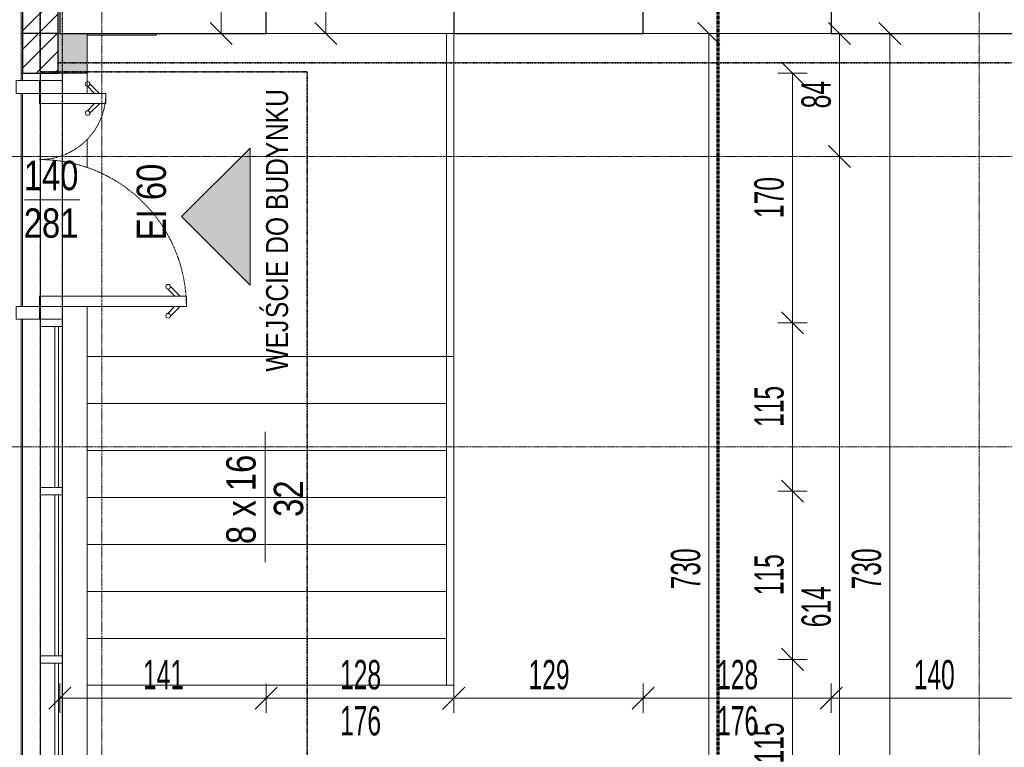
# Model space of a CAD drawing. Header units: millimetres. Extents: x -56965 to 15328, y -25411 to 16900.
# Tile 13 of 69: x -36373 to -29662, y -18707 to -13749. Entities that reach past the tile are written whole.
import ezdxf

# ---------------------------------------------------------------- set-up
doc = ezdxf.new("R2010")
doc.units = ezdxf.units.MM
for name, pattern in [('__FK_przerywana', [3.2004, 1.6002, -1.6002]), ('Kreska', [6.35, 3.175, -3.175]), ('Linia siatki', [22.225, 12.7, -3.175, 3.175, -3.175]), ('Ponad', [3.96875, 2.38125, -1.5875])]:
    doc.linetypes.add(name, pattern=pattern)
for name, color, linetype, lineweight in [('A-ANNO-DIMS', 7, 'Continuous', 5), ('A-ANNO-DIMS-100', 7, 'Continuous', 5), ('A-DETL-GENF', 7, 'Continuous', 5), ('A-DETL-THIN', 7, 'Continuous', 5), ('A-DOOR', 7, 'Continuous', 5), ('A-DOOR-HDLN', 7, 'Kreska', 5), ('A-DOOR-IDEN', 7, 'Continuous', 5), ('A-FLOR', 7, 'Continuous', 5), ('A-FLOR-HRAL', 7, 'Continuous', 5), ('A-GLAZ-CURT', 7, 'Continuous', 5), ('A-GLAZ-CWMG', 7, 'Continuous', 5), ('A-WALL', 7, 'Continuous', 5), ('A-WALL-FNSH', 7, 'Continuous', 35), ('A-WALL-PATT', 7, 'Continuous', 35), ('G-ANNO-SYMB', 7, 'Continuous', 5), ('G-ANNO-TEXT', 7, 'Continuous', 5), ('S-GRID', 7, 'Continuous', 5), ('S-STRS', 7, 'Continuous', 5), ('S-STRS-IDEN', 7, 'Continuous', 5)]:
    doc.layers.add(name, color=color, linetype=linetype, lineweight=lineweight)
doc.layers.add('A-DETL', color=7, linetype='Continuous', lineweight=5, true_color=0x00a600)
doc.styles.add('Arial_1', font='arial.ttf', dxfattribs={"width": 0.8, "height": 200})
doc.styles.add('Arial_4', font='arial.ttf', dxfattribs={"width": 0.6, "height": 200})
doc.styles.add('Arial_5', font='arial.ttf', dxfattribs={"width": 0.8, "height": 150})
doc.dimstyles.new('REVIT_standard', dxfattribs={"dimscale": 304.8, "dimtxt": 204.05188, "dimasz": 0.492126, "dimexe": 0.328084, "dimexo": 0.0625, "dimgap": 0, "dimtad": 1, "dimdec": 0, "dimlfac": 0.1, "dimzin": 0, "dimdsep": 46, "dimtxsty": 'Arial_1', "dimblk1": 'OBLIQUE', "dimblk2": 'OBLIQUE', "dimsah": 1, "dimcen": 0.09, "dimazin": 0, "dimtfac": 1, "dimtdec": 4, "dimtix": 1, "dimtmove": 0, "dimatfit": 3, "dimfxl": 0.328084, "dimfxlon": 1, "dimtvp": 1, "dimtolj": 1, "dimtzin": 0, "dimarcsym": 2})
doc.dimstyles.new('standard_wielkość_otworów', dxfattribs={"dimscale": 304.8, "dimtxt": 204.05188, "dimasz": 0.492126, "dimexe": 0.328084, "dimexo": 0.0625, "dimgap": 0, "dimtad": 1, "dimdec": 0, "dimlfac": 0.1, "dimzin": 0, "dimdsep": 46, "dimtxsty": 'Arial_4', "dimblk1": 'OBLIQUE', "dimblk2": 'OBLIQUE', "dimsah": 1, "dimcen": 0.09, "dimazin": 0, "dimtfac": 1, "dimtdec": 4, "dimtix": 1, "dimtmove": 0, "dimatfit": 3, "dimfxl": 0.328084, "dimfxlon": 1, "dimtvp": 1, "dimtolj": 1, "dimtzin": 0, "dimarcsym": 2})
doc.dimstyles.new('standard_wielkość_otworów_1', dxfattribs={"dimscale": 304.8, "dimtxt": 204.05188, "dimasz": 0.492126, "dimexe": 0.328084, "dimexo": 0.0625, "dimgap": 0, "dimtad": 1, "dimdec": 0, "dimlfac": 0.1, "dimzin": 0, "dimdsep": 46, "dimtxsty": 'Arial_4', "dimblk1": 'OBLIQUE', "dimblk2": 'OBLIQUE', "dimsah": 1, "dimcen": 0.09, "dimazin": 0, "dimtfac": 1, "dimtdec": 4, "dimtix": 1, "dimtmove": 0, "dimatfit": 3, "dimfxl": 0.328084, "dimfxlon": 1, "dimtvp": 1, "dimtolj": 1, "dimtzin": 0, "dimarcsym": 2})
pattern_1 = [(45, (0, 0), (-63.63961, 63.63961), [])]

# ---------------------------------------------------------------- blocks, each defined once
blk = doc.blocks.new('Panel systemowy - Przeszklony-1736376-PARTER')
at = {"layer": 'A-GLAZ-CURT'}
for p, q in [((548.25, -24.5), (-548.25, -24.5)), ((-548.25, -24.5), (-548.25, -49.5)), ((-548.25, -49.5), (548.25, -49.5)), ((548.25, -49.5), (548.25, -24.5))]:
    blk.add_line(p, q, dxfattribs=at)
blk = doc.blocks.new('ARC_DOOR_DOUBLE_CURTIN WALL - ARC_DOOR_DOUBLE_CURTIN WALL-1781457-PARTER')
at = {"layer": 'A-DOOR'}
for p, q in [((-812.5, 80), (-812.5, 240)), ((-812.5, 240), (-725.5, 240)), ((-725.5, 240), (-725.5, 80)), ((725.5, 80), (725.5, 240)), ((725.5, 240), (812.5, 240)), ((812.5, 240), (812.5, 80)), ((-725.5, 80), (-812.5, 80)), ((-655.5, 80), (-725.5, 80)), ((-725.5, -920), (-725.5, 80)), ((-655.5, -920), (-655.5, 80)), ((655.5, 80), (725.5, 80)), ((655.5, -371), (655.5, 80)), ((725.5, -371), (725.5, 80)), ((812.5, 80), (725.5, 80)), ((589.7, -262.9), (655.3, -328.5)), ((655.7, -293.5), (607.4, -245.2)), ((725.3, -293.5), (773.6, -245.2)), ((791.3, -262.9), (725.7, -328.5)), ((725.5, -371), (655.5, -371)), ((-725.3, -842.5), (-773.6, -794.2)), ((-655.7, -842.5), (-607.4, -794.2)), ((-791.3, -811.9), (-725.7, -877.5)), ((-589.7, -811.9), (-655.3, -877.5)), ((-725.5, -920), (-655.5, -920))]:
    blk.add_line(p, q, dxfattribs=at)
for centre in [(591.5, -247), (789.5, -247), (-789.5, -796), (-591.5, -796)]:
    blk.add_circle(centre, 16, dxfattribs=at)
at = {"layer": 'A-DOOR-HDLN'}
for centre, radius, start, end in [((-725.5, 80), 1000, 270, 0), ((725.5, 80), 451, 180, 270)]:
    blk.add_arc(centre, radius, start, end, dxfattribs=at)
blk = doc.blocks.new('Prostokątny szpros - 50 x 150mm-1736145-PARTER')
at = {"layer": 'A-GLAZ-CWMG'}
for p, q in [((-50, 75), (0, 75)), ((-50, -75), (-50, 75)), ((0, 75), (0, -75)), ((0, -75), (-50, -75))]:
    blk.add_line(p, q, dxfattribs=at)
blk = doc.blocks.new('Prostokątny szpros - 50 x 150mm-1736108-PARTER')
at = {"layer": 'A-GLAZ-CWMG'}
for p, q in [((-25, 75), (25, 75)), ((-25, -75), (-25, 75)), ((25, 75), (25, -75)), ((25, -75), (-25, -75))]:
    blk.add_line(p, q, dxfattribs=at)
blk = doc.blocks.new('Prostokątny szpros - 50 x 150mm-1634908-PARTER')
at = {"layer": 'A-GLAZ-CWMG'}
for p, q in [((-36232.4, -15839.4), (-36232.4, -16935.9)), ((-36082.4, -15839.4), (-36082.4, -16935.9))]:
    blk.add_line(p, q, dxfattribs=at)
blk = doc.blocks.new('Prostokątny szpros - 50 x 150mm-1781456-PARTER')
at = {"layer": 'A-GLAZ-CWMG'}
for p, q in [((-36232.4, -14164.4), (-36232.4, -15789.4)), ((-36082.4, -14164.4), (-36082.4, -15789.4))]:
    blk.add_line(p, q, dxfattribs=at)
blk = doc.blocks.new('Typ poręczy górnej - Górna poręcz_wewnętrzny_-1783678-PARTER')
at = {"layer": 'A-FLOR-HRAL'}
for p, q in [((-33463.8, -13844.4), (-33413.8, -13844.4)), ((-33463.8, -16044.4), (-33463.8, -13844.4)), ((-33413.8, -13844.4), (-33413.8, -16044.4)), ((-33463.8, -18284.4), (-33463.8, -16044.4)), ((-33413.8, -16044.4), (-33463.8, -16044.4)), ((-33413.8, -16044.4), (-33413.8, -18284.4)), ((-33413.8, -18284.4), (-33463.8, -18284.4))]:
    blk.add_line(p, q, dxfattribs=at)
blk = doc.blocks.new('Typ poręczy górnej - Górna poręcz_wewnętrzny_-V48-PARTER')
at = {"layer": 'A-FLOR-HRAL'}
for p, q in [((-33463.8, -13844.4), (-33413.8, -13844.4)), ((-33463.8, -16044.4), (-33463.8, -13844.4)), ((-33413.8, -16044.4), (-33413.8, -13844.4)), ((-33463.8, -18284.4), (-33463.8, -16044.4)), ((-33413.8, -18284.4), (-33413.8, -16044.4)), ((-33463.8, -18284.4), (-33413.8, -18284.4))]:
    blk.add_line(p, q, dxfattribs=at)
blk = doc.blocks.new('DIMBLOCK20-PARTER')
at = {"layer": 'A-ANNO-DIMS-100', "color": 250, "true_color": 0x303030, "transparency": 16777216}
for p, q in [((-34999.3, -13284.4), (-35074.3, -13209.4)), ((-34999.3, -13284.4), (-35099.3, -13284.4)), ((-34999.3, -13284.4), (-34999.3, -13844.4)), ((-34999.3, -13284.4), (-34924.3, -13359.4)), ((-34999.3, -13284.4), (-34899.3, -13284.4)), ((-34999.3, -13844.4), (-35074.3, -13769.4)), ((-34999.3, -13844.4), (-35099.3, -13844.4)), ((-34999.3, -13844.4), (-34924.3, -13919.4)), ((-34999.3, -13844.4), (-34899.3, -13844.4))]:
    blk.add_line(p, q, dxfattribs=at)
at = {"layer": 'A-ANNO-DIMS-100', "color": 0, "transparency": 16777216, "insert": (-35258.9, -13686.8), "char_height": 200, "width": 293.835, "attachment_point": 1, "rotation": 90, "line_spacing_factor": 0.941778, "style": 'Arial_1'}
blk.add_mtext('56', dxfattribs=at)
blk = doc.blocks.new('_Oblique')
at = {"color": 0, "linetype": 'ByBlock', "lineweight": -2}
blk.add_line((-0.5, -0.5), (0.5, 0.5), dxfattribs=at)
blk = doc.blocks.new('ODr Oznaczenie drzwi ___FK_4_0 - pb flip-907458-PARTER')
at = {"layer": 'A-DOOR-IDEN'}
blk.add_line((0, 1.939), (0, -1.834), dxfattribs=at)
blk = doc.blocks.new('DIMBLOCK176-PARTER')
at = {"layer": 'A-ANNO-DIMS-100', "color": 250, "true_color": 0x303030, "transparency": 16777216}
for p, q in [((-36099.4, -18371.3), (-36099.4, -18271.3)), ((-36099.4, -18371.3), (-36024.4, -18296.3)), ((-34693.4, -18371.3), (-34693.4, -18271.3)), ((-34693.4, -18371.3), (-34618.4, -18296.3)), ((-36099.4, -18371.3), (-36174.4, -18446.3)), ((-36099.4, -18371.3), (-34693.4, -18371.3)), ((-36099.4, -18371.3), (-36099.4, -18471.3)), ((-34693.4, -18371.3), (-34768.4, -18446.3)), ((-34693.4, -18371.3), (-34693.4, -18471.3))]:
    blk.add_line(p, q, dxfattribs=at)
at = {"layer": 'A-ANNO-DIMS-100', "color": 0, "transparency": 16777216, "insert": (-35533, -18111.6), "char_height": 200, "width": 327.739, "attachment_point": 1, "line_spacing_factor": 0.941778, "style": 'Arial_4'}
blk.add_mtext('141', dxfattribs=at)
blk = doc.blocks.new('DIMBLOCK177-PARTER')
at = {"layer": 'A-ANNO-DIMS-100', "color": 250, "true_color": 0x303030, "transparency": 16777216}
for p, q in [((-34693.4, -18371.3), (-34693.4, -18271.3)), ((-34693.4, -18371.3), (-34618.4, -18296.3)), ((-33413.4, -18371.3), (-33413.4, -18271.3)), ((-33413.4, -18371.3), (-33338.4, -18296.3)), ((-34693.4, -18371.3), (-34768.4, -18446.3)), ((-34693.4, -18371.3), (-33413.4, -18371.3)), ((-34693.4, -18371.3), (-34693.4, -18471.3)), ((-33413.4, -18371.3), (-33488.4, -18446.3)), ((-33413.4, -18371.3), (-33413.4, -18471.3))]:
    blk.add_line(p, q, dxfattribs=at)
at = {"layer": 'A-ANNO-DIMS-100', "color": 0, "transparency": 16777216, "char_height": 200, "width": 327.739, "attachment_point": 1, "line_spacing_factor": 0.941778, "style": 'Arial_4'}
for s, insert in [('128', (-34190, -18111.6)), ('176', (-34190, -18425.6))]:
    blk.add_mtext(s, dxfattribs=dict(at, insert=insert))
blk = doc.blocks.new('DIMBLOCK178-PARTER')
at = {"layer": 'A-ANNO-DIMS-100', "color": 250, "true_color": 0x303030, "transparency": 16777216}
for p, q in [((-33413.4, -18371.3), (-33413.4, -18271.3)), ((-33413.4, -18371.3), (-33338.4, -18296.3)), ((-32123.4, -18371.3), (-32123.4, -18271.3)), ((-32123.4, -18371.3), (-32048.4, -18296.3)), ((-33413.4, -18371.3), (-33488.4, -18446.3)), ((-33413.4, -18371.3), (-32123.4, -18371.3)), ((-33413.4, -18371.3), (-33413.4, -18471.3)), ((-32123.4, -18371.3), (-32198.4, -18446.3)), ((-32123.4, -18371.3), (-32123.4, -18471.3))]:
    blk.add_line(p, q, dxfattribs=at)
at = {"layer": 'A-ANNO-DIMS-100', "color": 0, "transparency": 16777216, "insert": (-32905, -18111.6), "char_height": 200, "width": 327.739, "attachment_point": 1, "line_spacing_factor": 0.941778, "style": 'Arial_4'}
blk.add_mtext('129', dxfattribs=at)
blk = doc.blocks.new('DIMBLOCK179-PARTER')
at = {"layer": 'A-ANNO-DIMS-100', "color": 250, "true_color": 0x303030, "transparency": 16777216}
for p, q in [((-32123.4, -18371.3), (-32123.4, -18271.3)), ((-32123.4, -18371.3), (-32048.4, -18296.3)), ((-30843.4, -18371.3), (-30843.4, -18271.3)), ((-30843.4, -18371.3), (-30768.4, -18296.3)), ((-32123.4, -18371.3), (-32198.4, -18446.3)), ((-32123.4, -18371.3), (-30843.4, -18371.3)), ((-32123.4, -18371.3), (-32123.4, -18471.3)), ((-30843.4, -18371.3), (-30918.4, -18446.3)), ((-30843.4, -18371.3), (-30843.4, -18471.3))]:
    blk.add_line(p, q, dxfattribs=at)
at = {"layer": 'A-ANNO-DIMS-100', "color": 0, "transparency": 16777216, "char_height": 200, "width": 327.739, "attachment_point": 1, "line_spacing_factor": 0.941778, "style": 'Arial_4'}
for s, insert in [('128', (-31620, -18111.6)), ('176', (-31620, -18425.6))]:
    blk.add_mtext(s, dxfattribs=dict(at, insert=insert))
blk = doc.blocks.new('DIMBLOCK180-PARTER')
at = {"layer": 'A-ANNO-DIMS-100', "color": 250, "true_color": 0x303030, "transparency": 16777216}
for p, q in [((-30843.4, -18371.3), (-30843.4, -18271.3)), ((-30843.4, -18371.3), (-30768.4, -18296.3)), ((-29443.4, -18371.3), (-29443.4, -18271.3)), ((-29443.4, -18371.3), (-29368.4, -18296.3)), ((-30843.4, -18371.3), (-30918.4, -18446.3)), ((-30843.4, -18371.3), (-29443.4, -18371.3)), ((-30843.4, -18371.3), (-30843.4, -18471.3)), ((-29443.4, -18371.3), (-29518.4, -18446.3)), ((-29443.4, -18371.3), (-29443.4, -18471.3))]:
    blk.add_line(p, q, dxfattribs=at)
at = {"layer": 'A-ANNO-DIMS-100', "color": 0, "transparency": 16777216, "insert": (-30280, -18111.6), "char_height": 200, "width": 327.739, "attachment_point": 1, "line_spacing_factor": 0.941778, "style": 'Arial_4'}
blk.add_mtext('140', dxfattribs=at)
blk = doc.blocks.new('DIMBLOCK303-PARTER')
at = {"layer": 'A-ANNO-DIMS-100', "color": 250, "true_color": 0x303030, "transparency": 16777216}
for p, q in [((-30442.8, -13844.4), (-30517.8, -13769.4)), ((-30442.8, -13844.4), (-30542.8, -13844.4)), ((-30442.8, -21144.4), (-30442.8, -13844.4)), ((-30442.8, -13844.4), (-30367.8, -13919.4)), ((-30442.8, -13844.4), (-30342.8, -13844.4)), ((-30442.8, -21144.4), (-30517.8, -21069.4)), ((-30442.8, -21144.4), (-30542.8, -21144.4)), ((-30442.8, -21144.4), (-30367.8, -21219.4)), ((-30442.8, -21144.4), (-30342.8, -21144.4))]:
    blk.add_line(p, q, dxfattribs=at)
at = {"layer": 'A-ANNO-DIMS-100', "color": 0, "transparency": 16777216, "insert": (-30702.4, -17631), "char_height": 200, "width": 327.739, "attachment_point": 1, "rotation": 90, "line_spacing_factor": 0.941778, "style": 'Arial_4'}
blk.add_mtext('730', dxfattribs=at)
blk = doc.blocks.new('DIMBLOCK305-PARTER')
at = {"layer": 'A-ANNO-DIMS-100', "color": 250, "true_color": 0x303030, "transparency": 16777216}
for p, q in [((-30785.7, -14680.4), (-30860.7, -14605.4)), ((-30785.7, -14680.4), (-30885.7, -14680.4)), ((-30785.7, -20824.4), (-30785.7, -14680.4)), ((-30785.7, -14680.4), (-30710.7, -14755.4)), ((-30785.7, -14680.4), (-30685.7, -14680.4)), ((-30785.7, -20824.4), (-30860.7, -20749.4)), ((-30785.7, -20824.4), (-30885.7, -20824.4)), ((-30785.7, -20824.4), (-30710.7, -20899.4)), ((-30785.7, -20824.4), (-30685.7, -20824.4))]:
    blk.add_line(p, q, dxfattribs=at)
at = {"layer": 'A-ANNO-DIMS-100', "color": 0, "transparency": 16777216, "insert": (-31045.3, -17889), "char_height": 200, "width": 327.739, "attachment_point": 1, "rotation": 90, "line_spacing_factor": 0.941778, "style": 'Arial_4'}
blk.add_mtext('614', dxfattribs=at)
blk = doc.blocks.new('DIMBLOCK306-PARTER')
at = {"layer": 'A-ANNO-DIMS-100', "color": 250, "true_color": 0x303030, "transparency": 16777216}
for p, q in [((-30785.7, -13844.4), (-30860.7, -13769.4)), ((-30785.7, -13844.4), (-30885.7, -13844.4)), ((-30785.7, -14680.4), (-30785.7, -13844.4)), ((-30785.7, -13844.4), (-30710.7, -13919.4)), ((-30785.7, -13844.4), (-30685.7, -13844.4)), ((-30785.7, -14680.4), (-30860.7, -14605.4)), ((-30785.7, -14680.4), (-30885.7, -14680.4)), ((-30785.7, -14680.4), (-30710.7, -14755.4)), ((-30785.7, -14680.4), (-30685.7, -14680.4))]:
    blk.add_line(p, q, dxfattribs=at)
at = {"layer": 'A-ANNO-DIMS-100', "color": 0, "transparency": 16777216, "insert": (-31045.3, -14353.4), "char_height": 200, "width": 218.492, "attachment_point": 1, "rotation": 90, "line_spacing_factor": 0.941778, "style": 'Arial_4'}
blk.add_mtext('84', dxfattribs=at)
blk = doc.blocks.new('DIMBLOCK309-PARTER')
at = {"layer": 'A-ANNO-DIMS-100', "color": 250, "true_color": 0x303030, "transparency": 16777216}
for p, q in [((-31106.6, -18107.4), (-31181.6, -18032.4)), ((-31106.6, -18107.4), (-31206.6, -18107.4)), ((-31106.6, -19253.9), (-31106.6, -18107.4)), ((-31106.6, -18107.4), (-31031.6, -18182.4)), ((-31106.6, -18107.4), (-31006.6, -18107.4)), ((-31106.6, -19253.9), (-31181.6, -19178.9)), ((-31106.6, -19253.9), (-31206.6, -19253.9)), ((-31106.6, -19253.9), (-31031.6, -19328.9)), ((-31106.6, -19253.9), (-31006.6, -19253.9))]:
    blk.add_line(p, q, dxfattribs=at)
at = {"layer": 'A-ANNO-DIMS-100', "color": 0, "transparency": 16777216, "insert": (-31366.2, -18817.2), "char_height": 200, "width": 327.739, "attachment_point": 1, "rotation": 90, "line_spacing_factor": 0.941778, "style": 'Arial_4'}
blk.add_mtext('115', dxfattribs=at)
blk = doc.blocks.new('DIMBLOCK310-PARTER')
at = {"layer": 'A-ANNO-DIMS-100', "color": 250, "true_color": 0x303030, "transparency": 16777216}
for p, q in [((-31106.6, -16960.9), (-31181.6, -16885.9)), ((-31106.6, -16960.9), (-31206.6, -16960.9)), ((-31106.6, -18107.4), (-31106.6, -16960.9)), ((-31106.6, -16960.9), (-31031.6, -17035.9)), ((-31106.6, -16960.9), (-31006.6, -16960.9)), ((-31106.6, -18107.4), (-31181.6, -18032.4)), ((-31106.6, -18107.4), (-31206.6, -18107.4)), ((-31106.6, -18107.4), (-31031.6, -18182.4)), ((-31106.6, -18107.4), (-31006.6, -18107.4))]:
    blk.add_line(p, q, dxfattribs=at)
at = {"layer": 'A-ANNO-DIMS-100', "color": 0, "transparency": 16777216, "insert": (-31366.2, -17670.7), "char_height": 200, "width": 327.739, "attachment_point": 1, "rotation": 90, "line_spacing_factor": 0.941778, "style": 'Arial_4'}
blk.add_mtext('115', dxfattribs=at)
blk = doc.blocks.new('DIMBLOCK311-PARTER')
at = {"layer": 'A-ANNO-DIMS-100', "color": 250, "true_color": 0x303030, "transparency": 16777216}
for p, q in [((-31106.6, -15814.4), (-31181.6, -15739.4)), ((-31106.6, -15814.4), (-31206.6, -15814.4)), ((-31106.6, -16960.9), (-31106.6, -15814.4)), ((-31106.6, -15814.4), (-31031.6, -15889.4)), ((-31106.6, -15814.4), (-31006.6, -15814.4)), ((-31106.6, -16960.9), (-31181.6, -16885.9)), ((-31106.6, -16960.9), (-31206.6, -16960.9)), ((-31106.6, -16960.9), (-31031.6, -17035.9)), ((-31106.6, -16960.9), (-31006.6, -16960.9))]:
    blk.add_line(p, q, dxfattribs=at)
at = {"layer": 'A-ANNO-DIMS-100', "color": 0, "transparency": 16777216, "insert": (-31366.2, -16524.2), "char_height": 200, "width": 327.739, "attachment_point": 1, "rotation": 90, "line_spacing_factor": 0.941778, "style": 'Arial_4'}
blk.add_mtext('115', dxfattribs=at)
blk = doc.blocks.new('DIMBLOCK312-PARTER')
at = {"layer": 'A-ANNO-DIMS-100', "color": 250, "true_color": 0x303030, "transparency": 16777216}
for p, q in [((-31106.6, -14114.4), (-31181.6, -14039.4)), ((-31106.6, -14114.4), (-31206.6, -14114.4)), ((-31106.6, -15814.4), (-31106.6, -14114.4)), ((-31106.6, -14114.4), (-31031.6, -14189.4)), ((-31106.6, -14114.4), (-31006.6, -14114.4)), ((-31106.6, -15814.4), (-31181.6, -15739.4)), ((-31106.6, -15814.4), (-31206.6, -15814.4)), ((-31106.6, -15814.4), (-31031.6, -15889.4)), ((-31106.6, -15814.4), (-31006.6, -15814.4))]:
    blk.add_line(p, q, dxfattribs=at)
at = {"layer": 'A-ANNO-DIMS-100', "color": 0, "transparency": 16777216, "insert": (-31366.2, -15101), "char_height": 200, "width": 327.739, "attachment_point": 1, "rotation": 90, "line_spacing_factor": 0.941778, "style": 'Arial_4'}
blk.add_mtext('170', dxfattribs=at)
blk = doc.blocks.new('DIMBLOCK328-PARTER')
at = {"layer": 'A-ANNO-DIMS-100', "color": 250, "true_color": 0x303030, "transparency": 16777216}
for p, q in [((-31675.5, -13844.4), (-31750.5, -13769.4)), ((-31675.5, -13844.4), (-31775.5, -13844.4)), ((-31675.5, -21144.4), (-31675.5, -13844.4)), ((-31675.5, -13844.4), (-31600.5, -13919.4)), ((-31675.5, -13844.4), (-31575.5, -13844.4)), ((-31675.5, -21144.4), (-31750.5, -21069.4)), ((-31675.5, -21144.4), (-31775.5, -21144.4)), ((-31675.5, -21144.4), (-31600.5, -21219.4)), ((-31675.5, -21144.4), (-31575.5, -21144.4))]:
    blk.add_line(p, q, dxfattribs=at)
at = {"layer": 'A-ANNO-DIMS-100', "color": 0, "transparency": 16777216, "insert": (-31935.1, -17631), "char_height": 200, "width": 327.739, "attachment_point": 1, "rotation": 90, "line_spacing_factor": 0.941778, "style": 'Arial_4'}
blk.add_mtext('730', dxfattribs=at)
blk = doc.blocks.new('DIMBLOCK329-PARTER')
at = {"layer": 'A-ANNO-DIMS-100', "color": 250, "true_color": 0x303030, "transparency": 16777216}
for p, q in [((-34285.9, 2655.6), (-34360.9, 2730.6)), ((-34285.9, 2655.6), (-34385.9, 2655.6)), ((-34285.9, -13844.4), (-34285.9, 2655.6)), ((-34285.9, 2655.6), (-34210.9, 2580.6)), ((-34285.9, 2655.6), (-34185.9, 2655.6)), ((-34285.9, -13844.4), (-34360.9, -13769.4)), ((-34285.9, -13844.4), (-34385.9, -13844.4)), ((-34285.9, -13844.4), (-34210.9, -13919.4)), ((-34285.9, -13844.4), (-34185.9, -13844.4))]:
    blk.add_line(p, q, dxfattribs=at)
at = {"layer": 'A-ANNO-DIMS-100', "color": 0, "transparency": 16777216, "insert": (-34545.6, -5776.5), "char_height": 200, "width": 436.985, "attachment_point": 1, "rotation": 90, "line_spacing_factor": 0.941778, "style": 'Arial_4'}
blk.add_mtext('1650', dxfattribs=at)
blk = doc.blocks.new('OBS oznaczenie biegu schodów ___FK_4_0 - OBS_Oznaczenie biegu schodów-885247-PARTER')
at = {"layer": 'S-STRS-IDEN'}
blk.add_line((1.184, 0.362), (10.056, 0.362), dxfattribs=at)

msp = doc.modelspace()

# ---------------------------------------------------------------- hatches: boundary and pattern name
at = {"layer": 'A-DETL-GENF'}
msp.add_hatch(color=256, dxfattribs=at).paths.add_polyline_path([(-34803.41602, -15557.1749), (-34803.41602, -14623.79395), (-35270.1065, -15090.48442), (-35259.99102, -15100.5999)])
at = {"layer": 'A-WALL-PATT', "lineweight": 5}
h = msp.add_hatch(dxfattribs=at)
h.set_pattern_fill('FP_1', color=256, style=0, pattern_type=2)
h.set_pattern_definition(pattern_1)
h.paths.add_polyline_path([(-36353.41602, -14114.40745), (-36113.41602, -14114.40745), (-36113.41602, 2655.59255), (-36353.41602, 2655.59255), (-36353.41602, -13977.48175)])
at = {"layer": 'A-WALL-PATT', "lineweight": 5, "true_color": 0x787878}
h = msp.add_hatch(dxfattribs=at)
h.set_pattern_fill('FP_1', color=8, style=0, pattern_type=2)
h.set_pattern_definition(pattern_1)
h.paths.add_polyline_path([(-36343.31076, -20674.40745), (-36113.41602, -20674.40745), (-36113.41602, -20219.40745), (-36353.41602, -20219.40745), (-36353.41602, -20674.40745)])
h.paths.add_polyline_path([(-36353.41602, -14114.40745), (-36113.41602, -14114.40745), (-36113.41602, -13844.40745), (-36353.41602, -13844.40745), (-36353.41602, -13977.48175)])
at = {"layer": 'A-WALL-PATT', "lineweight": 5}
h = msp.add_hatch(dxfattribs=at)
h.set_pattern_fill('FP_2', color=256, style=0, pattern_type=2)
h.set_pattern_definition([(0, (0, 0), (95.25, 54.993), [63.5, -127]), (120, (0, 0), (-95.250335, 54.99242), [63.5, -127]), (60, (0, 0), (-0.000335, 109.98542), [0, -127, 63.5, 0])])
h.paths.add_polyline_path([(-35913.41602, -20944.40745), (-35913.41602, -20219.40745), (-36113.41602, -20219.40745), (-36113.41602, -20674.40745), (-36083.41602, -20674.40745), (-36083.41602, -20944.40745)])
h.paths.add_polyline_path([(-35913.41602, -14114.40745), (-35913.41602, -13844.40745), (-36113.41602, -13844.40745), (-36113.41602, -14114.40745)])

# ---------------------------------------------------------------- linework, layer by layer
at = {"layer": 'A-DETL', "color": 4, "linetype": '__FK_przerywana', "lineweight": 35, "true_color": 0x00ffff}
for p, q in [((-36233.41602, 3155.59255), (-36233.41602, -14104.40745)), ((-36233.41602, -14104.40745), (-34413.41602, -14104.40745)), ((-34413.41602, -21375.48764), (-34413.41602, -14104.40745))]:
    msp.add_line(p, q, dxfattribs=at)
at = {"layer": 'A-DETL', "color": 6, "linetype": '__FK_przerywana', "lineweight": 35, "true_color": 0xff00ff}
msp.add_line((-27293.01602, -14044.40745), (-36113.41602, -14044.40745), dxfattribs=at)
at = {"layer": 'A-DETL-THIN', "linetype": '__FK_przerywana', "lineweight": 25}
msp.add_line((-36083.41602, 9745.59255), (-36083.41602, -20694.40745), dxfattribs=at)
at = {"layer": 'A-DETL-THIN'}
for p, q in [((-34803.41602, -14623.79395), (-35270.1065, -15090.48442)), ((-34803.41602, -15557.1749), (-34803.41602, -14623.79395)), ((-35270.1065, -15090.48442), (-34803.41602, -15557.1749))]:
    msp.add_line(p, q, dxfattribs=at)
at = {"layer": 'A-FLOR'}
msp.add_line((-36363.41602, -14164.40745), (-36363.41602, -3569.40745), dxfattribs=at)
at = {"layer": 'A-FLOR', "color": 8, "true_color": 0x6f757b}
for p, q in [((-36363.41602, -14251.40745), (-36363.41602, -15702.40745)), ((-36363.41602, -15789.40745), (-36363.41602, -20219.40745))]:
    msp.add_line(p, q, dxfattribs=at)
at = {"layer": 'A-WALL', "lineweight": 25}
for p, q in [((-36353.41602, 9685.59255), (-36353.41602, -14114.40745)), ((-36113.41602, 9685.59255), (-36113.41602, -14114.40745)), ((-36099.41602, 2655.59255), (-36099.41602, -13844.40745)), ((-34693.41602, -13844.40745), (-34693.41602, -13284.40745)), ((-33413.41602, -13284.40745), (-33413.41602, -13844.40745)), ((-32123.41602, -13844.40745), (-32123.41602, -13284.40745)), ((-30843.41602, -13284.40745), (-30843.41602, -13844.40745)), ((-36113.41602, -13844.40745), (-36353.41602, -13844.40745)), ((-36099.41602, -13844.40745), (-34693.41602, -13844.40745)), ((-33413.41602, -13844.40745), (-32123.41602, -13844.40745)), ((-30843.41602, -13844.40745), (-29443.41602, -13844.40745)), ((-36353.41602, -14114.40745), (-36113.41602, -14114.40745))]:
    msp.add_line(p, q, dxfattribs=at)
at = {"layer": 'A-WALL'}
for p, q in [((-36099.41602, -13844.40745), (-36113.41602, -13844.40745)), ((-35913.41602, -14251.40745), (-35913.41602, -13844.40745)), ((-35443.41602, -13854.40745), (-35913.41602, -13854.40745)), ((-35443.41602, -13844.40745), (-35443.41602, -13854.40745)), ((-33463.81602, -13844.40745), (-34693.41602, -13844.40745)), ((-30843.41602, -13844.40745), (-32123.41602, -13844.40745)), ((-36353.41602, -14164.40745), (-36353.41602, -14114.40745)), ((-36113.41602, -14114.40745), (-35913.41602, -14114.40745)), ((-36353.41602, -15702.40745), (-36353.41602, -14251.40745)), ((-35913.41602, -14564.34732), (-35913.41602, -14756.71516)), ((-35913.41602, -15702.40745), (-35913.41602, -21144.40745)), ((-36353.41602, -20219.40745), (-36353.41602, -15789.40745))]:
    msp.add_line(p, q, dxfattribs=at)
at = {"layer": 'A-WALL-FNSH', "lineweight": 5}
for p, q in [((-36353.41602, -13844.40745), (-36363.41602, -13844.40745)), ((-36363.41602, -14114.40745), (-36353.41602, -14114.40745))]:
    msp.add_line(p, q, dxfattribs=at)
at = {"layer": 'G-ANNO-SYMB', "linetype": 'Kreska', "lineweight": 70}
msp.add_line((-31613.01642, -23341.36614), (-31613.01642, 12672.5755), dxfattribs=at)
at = {"layer": 'S-GRID', "linetype": 'Linia siatki'}
for p, q in [((-36233.41602, 15853.26345), (-36233.41602, -23865.32553)), ((-35813.41602, 10521.57226), (-35813.41602, -21375.48764)), ((-29833.41602, 10521.57226), (-29833.41602, -21375.48764)), ((-55866.74056, -14680.40745), (1287.74041, -14680.40745)), ((-55866.74056, -16659.40745), (1287.74041, -16659.40745))]:
    msp.add_line(p, q, dxfattribs=at)
at = {"layer": 'S-STRS'}
for p, q in [((-33413.41602, -16044.40745), (-33413.41602, -13844.40745)), ((-35913.41602, -14114.40745), (-35913.41602, -14251.40745)), ((-35913.41602, -14564.34732), (-35913.41602, -14756.71516)), ((-35913.41602, -15702.40745), (-35913.41602, -16044.40745)), ((-35913.41602, -16044.40745), (-33463.81602, -16044.40745)), ((-33413.41602, -16364.40745), (-33413.41602, -16044.40745)), ((-35913.41602, -16364.40745), (-33463.81602, -16364.40745)), ((-33413.41602, -16684.40745), (-33413.41602, -16364.40745)), ((-35913.41602, -16684.40745), (-33463.81602, -16684.40745)), ((-33413.41602, -17004.40745), (-33413.41602, -16684.40745)), ((-35913.41602, -17004.40745), (-33463.81602, -17004.40745)), ((-33413.41602, -17324.40745), (-33413.41602, -17004.40745)), ((-35913.41602, -17324.40745), (-33463.81602, -17324.40745)), ((-33413.41602, -17644.40745), (-33413.41602, -17324.40745)), ((-35913.41602, -17644.40745), (-33463.81602, -17644.40745)), ((-33413.41602, -17964.40745), (-33413.41602, -17644.40745)), ((-35913.41602, -17964.40745), (-33463.81602, -17964.40745)), ((-33413.41602, -18284.40745), (-33413.41602, -17964.40745)), ((-35913.41602, -18284.40745), (-33463.81602, -18284.40745))]:
    msp.add_line(p, q, dxfattribs=at)
at = {"layer": 'S-STRS', "linetype": 'Ponad'}
for p, q in [((-35913.41602, -16044.40745), (-33463.81602, -16044.40745)), ((-35913.41602, -16364.40745), (-33463.81602, -16364.40745)), ((-35913.41602, -16684.40745), (-33463.81602, -16684.40745)), ((-35913.41602, -17004.40745), (-33463.81602, -17004.40745)), ((-35913.41602, -17324.40745), (-33463.81602, -17324.40745)), ((-35913.41602, -17644.40745), (-33463.81602, -17644.40745)), ((-35913.41602, -17964.40745), (-33463.81602, -17964.40745)), ((-35913.41602, -18284.40745), (-33463.81602, -18284.40745))]:
    msp.add_line(p, q, dxfattribs=at)

# ---------------------------------------------------------------- block references
at = {"layer": 'A-DOOR', "rotation": 89.99999999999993}
msp.add_blockref('ARC_DOOR_DOUBLE_CURTIN WALL - ARC_DOOR_DOUBLE_CURTIN WALL-1781457-PARTER', (-36157.41602, -14976.90745), dxfattribs=at)
at = {"layer": 'A-DOOR-IDEN', "xscale": 99.99999999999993, "yscale": 99.99999999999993, "zscale": 99.99999999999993, "rotation": 270.0000000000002}
msp.add_blockref('ODr Oznaczenie drzwi ___FK_4_0 - pb flip-907458-PARTER', (-36157.41602, -14976.90745), dxfattribs=at)
at = {"layer": 'A-FLOR-HRAL'}
for name in ['Typ poręczy górnej - Górna poręcz_wewnętrzny_-1783678-PARTER', 'Typ poręczy górnej - Górna poręcz_wewnętrzny_-V48-PARTER']:
    msp.add_blockref(name, (0, 0), dxfattribs=at)
at = {"layer": 'A-GLAZ-CURT', "rotation": 89.99999999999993}
for p in [(-36157.41602, -16387.65745), (-36157.41602, -17534.15745), (-36157.41602, -18680.65745)]:
    msp.add_blockref('Panel systemowy - Przeszklony-1736376-PARTER', p, dxfattribs=at)
at = {"layer": 'A-GLAZ-CWMG', "extrusion": (0, 0, -1), "rotation": 90.00000000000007}
for name, p in [('Prostokątny szpros - 50 x 150mm-1736145-PARTER', (36157.41602, -14114.40745)), ('Prostokątny szpros - 50 x 150mm-1736108-PARTER', (36157.41602, -15814.40745)), ('Prostokątny szpros - 50 x 150mm-1736108-PARTER', (36157.41602, -16960.90745)), ('Prostokątny szpros - 50 x 150mm-1736108-PARTER', (36157.41602, -18107.40745))]:
    msp.add_blockref(name, p, dxfattribs=at)
at = {"layer": 'A-GLAZ-CWMG'}
for name, p in [('Prostokątny szpros - 50 x 150mm-1781456-PARTER', (0, 0)), ('Prostokątny szpros - 50 x 150mm-1634908-PARTER', (0, 0)), ('Prostokątny szpros - 50 x 150mm-1634908-PARTER', (0, -1146.5)), ('Prostokątny szpros - 50 x 150mm-1634908-PARTER', (0, -2293))]:
    msp.add_blockref(name, p, dxfattribs=at)
at = {"layer": 'S-STRS-IDEN', "xscale": 99.99999999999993, "yscale": 99.99999999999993, "zscale": 99.99999999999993, "rotation": 89.99999999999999}
msp.add_blockref('OBS oznaczenie biegu schodów ___FK_4_0 - OBS_Oznaczenie biegu schodów-885247-PARTER', (-34663.41602, -17563.74777), dxfattribs=at)

# ---------------------------------------------------------------- texts
at = {"layer": 'A-DOOR-IDEN', "char_height": 200, "width": 461.772, "attachment_point": 1, "style": 'Arial_1'}
for s, insert in [('140', (-36345.90767, -14710.87618)), ('281', (-36345.90767, -15034.99076))]:
    msp.add_mtext(s, dxfattribs=dict(at, insert=insert))
at = {"layer": 'G-ANNO-TEXT', "char_height": 150, "attachment_point": 1, "rotation": 90, "style": 'Arial_5'}
for s, insert, width in [('NKU', (-34694.3331, -14575.92598), 429.7045), ('ŚCIE DO BUDY', (-34694.3331, -15782.42598), 1462.278), ('WEJ', (-34694.3331, -16147.55098), 442.5315)]:
    msp.add_mtext(s, dxfattribs=dict(at, insert=insert, width=width))
at = {"layer": 'G-ANNO-TEXT', "color": 1, "true_color": 0xff0000, "insert": (-35576.34941, -15252.38457), "char_height": 200, "width": 647.7635, "attachment_point": 1, "rotation": 90, "style": 'Arial_1'}
msp.add_mtext('EI 60', dxfattribs=at)
at = {"layer": 'S-STRS-IDEN', "char_height": 200, "attachment_point": 1, "rotation": 90, "style": 'Arial_1'}
for s, insert, width in [('8 x 16', (-34965.40231, -17321.95383), 756.793), ('32', (-34641.28773, -17136.7455), 307.848)]:
    msp.add_mtext(s, dxfattribs=dict(at, insert=insert, width=width))

# ---------------------------------------------------------------- dimensions: what is measured, and where the dimension line sits
at = {"layer": 'A-ANNO-DIMS', "color": 250, "true_color": 0x303030}
for base, p1, p2, dimstyle, override, picture, middle in [((-34285.90792, 2655.59255), (-34385.90792, -13844.40745), (-34385.90792, 2655.59255), 'standard_wielkość_otworów_1', {"dimpost": '<>', "dimfxl": 16500}, 'DIMBLOCK329-PARTER', (-34388.02251, -5594.40745)), ((-34999.28292, -13844.40745), (-34899.28292, -13284.40745), (-34899.28292, -13844.40745), 'REVIT_standard', {"dimpost": '<>', "dimfxl": 560}, 'DIMBLOCK20-PARTER', (-35101.39752, -13564.40745)), ((-31675.45916, -13844.40745), (-31775.45916, -21144.40745), (-31775.45916, -13844.40745), 'standard_wielkość_otworów_1', {"dimpost": '<>', "dimfxl": 7300}, 'DIMBLOCK328-PARTER', (-31777.64197, -17494.40745)), ((-30785.68681, -13844.40745), (-30885.68681, -14680.40745), (-30885.68681, -13844.40745), 'standard_wielkość_otworów', {"dimpost": '<>', "dimfxl": 836}, 'DIMBLOCK306-PARTER', (-30887.8014, -14262.40745)), ((-30442.80284, -13844.40745), (-30542.80284, -21144.40745), (-30542.80284, -13844.40745), 'standard_wielkość_otworów', {"dimpost": '<>', "dimfxl": 7300}, 'DIMBLOCK303-PARTER', (-30544.98565, -17494.40745)), ((-31106.57596, -14114.40745), (-31206.57596, -15814.40745), (-31206.57596, -14114.40745), 'standard_wielkość_otworów_1', {"dimpost": '<>', "dimfxl": 1700}, 'DIMBLOCK312-PARTER', (-31208.69056, -14964.40745)), ((-30785.68681, -14680.40745), (-30885.68681, -20824.40745), (-30885.68681, -14680.40745), 'standard_wielkość_otworów', {"dimpost": '<>', "dimfxl": 6144}, 'DIMBLOCK305-PARTER', (-30887.8014, -17752.40745)), ((-31106.57596, -15814.40745), (-31206.57596, -16960.90745), (-31206.57596, -15814.40745), 'standard_wielkość_otworów_1', {"dimpost": '<>', "dimfxl": 1146.5}, 'DIMBLOCK311-PARTER', (-31208.69056, -16387.65745)), ((-31106.57596, -16960.90745), (-31206.57596, -18107.40745), (-31206.57596, -16960.90745), 'standard_wielkość_otworów_1', {"dimpost": '<>', "dimfxl": 1146.5}, 'DIMBLOCK310-PARTER', (-31208.69056, -17534.15745)), ((-31106.57596, -18107.40745), (-31206.57596, -19253.90745), (-31206.57596, -18107.40745), 'standard_wielkość_otworów', {"dimpost": '<>', "dimfxl": 1146.5}, 'DIMBLOCK309-PARTER', (-31208.69056, -18680.65745))]:
    dim = msp.add_linear_dim(base=base, p1=p1, p2=p2, angle=90, dimstyle=dimstyle, override=override, dxfattribs=at)
    dim.commit()
    dim.dimension.update_dxf_attribs({"geometry": picture, "text_midpoint": middle})
for base, p1, p2, override, picture, middle in [((-34693.41602, -18371.28449), (-36099.41602, -18271.28449), (-34693.41602, -18271.28449), {"dimpost": '<>', "dimfxl": 1406}, 'DIMBLOCK176-PARTER', (-35396.41602, -18270.87522)), ((-32123.41602, -18371.28449), (-33413.41602, -18271.28449), (-32123.41602, -18271.28449), {"dimpost": '<>', "dimfxl": 1290}, 'DIMBLOCK178-PARTER', (-32768.41602, -18269.1699)), ((-29443.41602, -18371.28449), (-30843.41602, -18271.28449), (-29443.41602, -18271.28449), {"dimpost": '<>', "dimfxl": 1400}, 'DIMBLOCK180-PARTER', (-30143.41602, -18269.1699))]:
    dim = msp.add_linear_dim(base=base, p1=p1, p2=p2, dimstyle='standard_wielkość_otworów', override=override, dxfattribs=at)
    dim.commit()
    dim.dimension.update_dxf_attribs({"geometry": picture, "text_midpoint": middle})
for base, p1, p2, picture, middle in [((-33413.41602, -18371.28449), (-34693.41602, -18271.28449), (-33413.41602, -18271.28449), 'DIMBLOCK177-PARTER', (-34053.41602, -18371.28449)), ((-30843.41602, -18371.28449), (-32123.41602, -18271.28449), (-30843.41602, -18271.28449), 'DIMBLOCK179-PARTER', (-31483.41602, -18371.28449))]:
    dim = msp.add_linear_dim(base=base, p1=p1, p2=p2, text='<>\\X176', dimstyle='standard_wielkość_otworów', override={"dimpost": '<>', "dimfxl": 1280}, dxfattribs=at)
    dim.commit()
    dim.dimension.update_dxf_attribs({"geometry": picture, "text_midpoint": middle})

doc.saveas('drawing.dxf')
